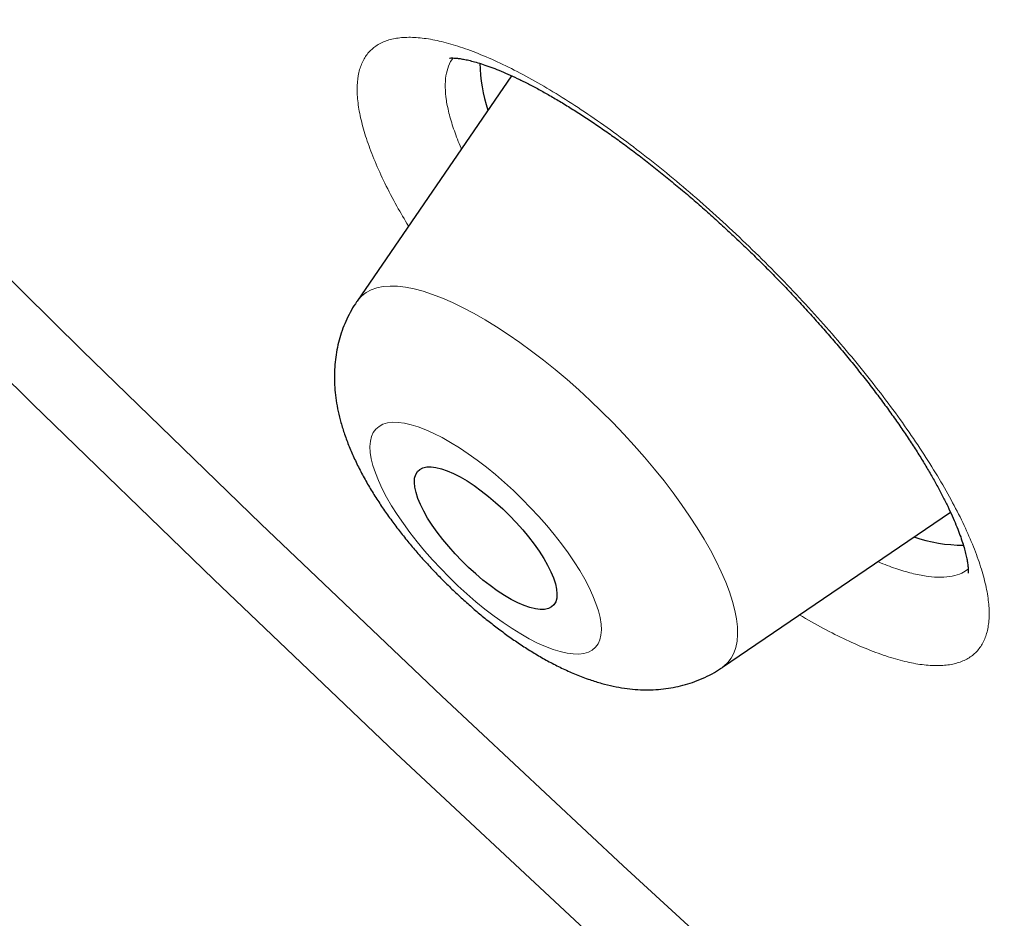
# Model space of a CAD drawing. Header units: millimetres. Extents: x 8 to 436, y 12 to 763.
# Tile 26 of 256: x 353.16 to 357.81, y 276.98 to 281.22. Entities that reach past the tile are written whole.
import ezdxf

# ---------------------------------------------------------------- set-up
doc = ezdxf.new("R2010")
doc.units = ezdxf.units.MM

msp = doc.modelspace()

# ---------------------------------------------------------------- linework, layer by layer
at = {"color": 7, "linetype": 'Continuous', "lineweight": 30}
for p, q in [((355.4805, 280.9598), (354.7521, 279.8963)), ((356.4758, 278.1685), (357.5508, 278.9009)), ((357.5495, 278.9001), (357.5515, 278.9005))]:
    msp.add_line(p, q, dxfattribs=at)
at = {"color": 7, "linetype": 'Continuous', "lineweight": 30, "flags": 128}
for points in [[(363.8712, 270.5308), (362.9908, 271.2239), (362.1107, 271.931), (361.2314, 272.6516), (360.3535, 273.3854), (359.4778, 274.1316), (358.6046, 274.89), (357.7348, 275.6599), (356.8687, 276.4408), (356.0072, 277.2321), (355.1506, 278.0334), (354.2997, 278.8441), (353.455, 279.6636), (352.6171, 280.4913), (351.7865, 281.3267), (350.9639, 282.1693), (350.1497, 283.0184), (349.3446, 283.8735), (348.5491, 284.7339), (347.7638, 285.5992)], [(364.6323, 269.501), (363.7435, 270.1864), (362.8543, 270.8863), (361.9653, 271.6005), (361.0772, 272.3284), (360.1906, 273.0695), (359.3061, 273.8232), (358.4242, 274.5891), (357.5457, 275.3667), (356.671, 276.1554), (355.8008, 276.9547), (354.9357, 277.764), (354.0763, 278.5828), (353.2231, 279.4104), (352.3768, 280.2465), (351.538, 281.0903), (350.7071, 281.9412), (349.8848, 282.7988), (349.0716, 283.6625), (348.2682, 284.5315), (347.475, 285.4054)], [(355.4393, 278.9161), (355.4719, 278.8843), (355.5033, 278.8514), (355.5333, 278.8178), (355.5615, 278.7838), (355.5876, 278.7496), (355.6114, 278.7158), (355.6325, 278.6826), (355.6509, 278.6504), (355.6663, 278.6195), (355.6785, 278.5902), (355.6874, 278.5629), (355.6929, 278.5377), (355.6951, 278.5151), (355.6937, 278.4951), (355.689, 278.478), (355.6808, 278.464), (355.6694, 278.4532), (355.6547, 278.4457), (355.637, 278.4417), (355.6165, 278.4411), (355.5933, 278.4439), (355.5677, 278.4502), (355.54, 278.4598), (355.5104, 278.4728), (355.4793, 278.4888), (355.4469, 278.5078), (355.4136, 278.5296), (355.3798, 278.5539), (355.3457, 278.5805), (355.3118, 278.6091), (355.2783, 278.6395), (355.2457, 278.6713), (355.2142, 278.7042), (355.1843, 278.7378), (355.1561, 278.7719), (355.13, 278.806), (355.1062, 278.8398), (355.085, 278.873), (355.0667, 278.9052), (355.0513, 278.9361), (355.0391, 278.9654), (355.0302, 278.9928), (355.0246, 279.0179), (355.0225, 279.0406), (355.0238, 279.0606), (355.0286, 279.0777), (355.0368, 279.0917), (355.0482, 279.1025), (355.0629, 279.1099), (355.0805, 279.114), (355.1011, 279.1146), (355.1243, 279.1117), (355.1498, 279.1054), (355.1776, 279.0958), (355.2072, 279.0829), (355.2383, 279.0669), (355.2707, 279.0479), (355.304, 279.0261), (355.3378, 279.0018), (355.3719, 278.9751), (355.4058, 278.9465), (355.4393, 278.9161)]]:
    msp.add_lwpolyline(points, dxfattribs=at)
at = {"color": 252, "linetype": 'Continuous', "lineweight": 0, "flags": 128}
for points in [[(354.7521, 279.8963), (354.7569, 279.9029), (354.7744, 279.9219), (354.795, 279.9376), (354.8187, 279.9501), (354.8455, 279.9592), (354.8752, 279.9649), (354.9077, 279.9672), (354.9429, 279.9662), (354.9807, 279.9617), (355.0209, 279.9538), (355.0634, 279.9426), (355.108, 279.9281), (355.1546, 279.9103), (355.2029, 279.8893), (355.2529, 279.8652), (355.3043, 279.8381), (355.3568, 279.808), (355.4105, 279.7751), (355.4649, 279.7396), (355.52, 279.7015), (355.5755, 279.6609), (355.6312, 279.6181), (355.6869, 279.5732), (355.7424, 279.5264), (355.7975, 279.4777), (355.852, 279.4275)], [(355.852, 279.4275), (355.9057, 279.3759), (355.9584, 279.3231), (356.0098, 279.2693), (356.0599, 279.2147), (356.1084, 279.1595), (356.1551, 279.1038), (356.1999, 279.048), (356.2425, 278.9922), (356.2829, 278.9366), (356.3209, 278.8814), (356.3563, 278.8269), (356.3891, 278.7732), (356.419, 278.7206), (356.446, 278.6691), (356.4699, 278.6191), (356.4908, 278.5708), (356.5085, 278.5241), (356.5229, 278.4795), (356.534, 278.437), (356.5418, 278.3968), (356.5461, 278.359), (356.5471, 278.3238), (356.5447, 278.2913), (356.5389, 278.2616), (356.5297, 278.2349), (356.5172, 278.2112), (356.5014, 278.1906), (356.4824, 278.1732), (356.4758, 278.1685)], [(355.2282, 278.5533), (355.2701, 278.5149), (355.3127, 278.4781), (355.3555, 278.4431), (355.3983, 278.4102), (355.4409, 278.3796), (355.483, 278.3514), (355.5243, 278.3258), (355.5646, 278.3031), (355.6037, 278.2832), (355.6412, 278.2664), (355.677, 278.2528), (355.7108, 278.2424), (355.7424, 278.2353), (355.7717, 278.2315), (355.7985, 278.2312), (355.8225, 278.2341), (355.8437, 278.2405), (355.8618, 278.2501), (355.8769, 278.263), (355.8888, 278.2791), (355.8974, 278.2983), (355.9027, 278.3204), (355.9047, 278.3453), (355.9032, 278.3729), (355.8985, 278.403), (355.8903, 278.4354), (355.879, 278.4699), (355.8644, 278.5063), (355.8467, 278.5444), (355.8259, 278.5839), (355.8023, 278.6246), (355.776, 278.6663), (355.7471, 278.7087), (355.7158, 278.7514), (355.6823, 278.7944), (355.6468, 278.8372), (355.6095, 278.8797), (355.5707, 278.9215), (355.5306, 278.9625), (355.4894, 279.0023), (355.4474, 279.0408), (355.4049, 279.0776), (355.3621, 279.1125), (355.3192, 279.1454), (355.2766, 279.1761), (355.2346, 279.2043), (355.1932, 279.2298), (355.1529, 279.2526), (355.1139, 279.2724), (355.0764, 279.2892), (355.0406, 279.3029), (355.0068, 279.3133), (354.9751, 279.3204), (354.9458, 279.3241), (354.9191, 279.3245), (354.8951, 279.3215), (354.8739, 279.3152), (354.8557, 279.3055), (354.8407, 279.2926), (354.8288, 279.2765), (354.8202, 279.2574), (354.8149, 279.2353), (354.8129, 279.2103), (354.8143, 279.1828), (354.8191, 279.1527), (354.8272, 279.1203), (354.8386, 279.0857), (354.8532, 279.0493), (354.8709, 279.0112), (354.8916, 278.9717), (354.9152, 278.931), (354.9416, 278.8893), (354.9705, 278.847), (355.0018, 278.8042), (355.0353, 278.7613), (355.0708, 278.7184), (355.108, 278.6759), (355.1469, 278.6341), (355.187, 278.5931), (355.2282, 278.5533)]]:
    msp.add_lwpolyline(points, dxfattribs=at)
at = {"color": 7, "linetype": 'Continuous', "lineweight": 30}
for centre, radius, start, end in [((356.092, 281.0368), 0.7613, 181.3503, 198.3299), ((357.6155, 279.4885), 0.7439, 251.4082, 269.7854)]:
    msp.add_arc(centre, radius, start, end, dxfattribs=at)
at = {"color": 252, "linetype": 'Continuous', "lineweight": 0}
for points, knots in [([(354.9945, 280.2501), (354.9758, 280.2817), (354.9347, 280.3513), (354.8822, 280.4533), (354.8352, 280.5562), (354.7985, 280.6526), (354.7721, 280.7417), (354.7562, 280.8233), (354.7507, 280.8968), (354.7557, 280.9614), (354.7716, 281.0166), (354.7979, 281.0622), (354.8344, 281.0979), (354.8808, 281.1235), (354.9372, 281.1383), (355.0029, 281.1427), (355.0773, 281.1366), (355.1599, 281.1201), (355.2504, 281.0929), (355.3481, 281.0555), (355.452, 281.0083), (355.5614, 280.9516), (355.6757, 280.8854), (355.7942, 280.8105), (355.9158, 280.7276), (356.0395, 280.6372), (356.1645, 280.5399), (356.2899, 280.4363), (356.4152, 280.3276), (356.4976, 280.2513), (356.5387, 280.2133)], [0, 0, 0, 0, 0.029865, 0.065829, 0.101793, 0.137629, 0.173506, 0.209511, 0.245516, 0.281393, 0.317302, 0.35334, 0.389378, 0.425288, 0.461208, 0.497256, 0.533305, 0.569225, 0.605128, 0.64116, 0.677192, 0.713095, 0.748962, 0.784957, 0.820953, 0.856819, 0.892551, 0.92841, 0.964268, 1, 1, 1, 1]), ([(355.2056, 281.0435), (355.2055, 281.0435), (355.1955, 281.0336), (355.1832, 281.0061), (355.1697, 280.9608), (355.1665, 280.9063), (355.172, 280.8446), (355.1862, 280.776), (355.2101, 280.7004), (355.23, 280.6464), (355.244, 280.6164), (355.2445, 280.6152)], [0, 0, 0, 0, 0.000336, 0.142761, 0.28468, 0.426445, 0.568714, 0.710983, 0.852747, 0.994315, 1, 1, 1, 1]), ([(356.5387, 280.2133), (356.5391, 280.2129), (356.5805, 280.1739), (356.6623, 280.0949), (356.7813, 279.9739), (356.8966, 279.8507), (357.0072, 279.7262), (357.1122, 279.6013), (357.2112, 279.4767), (357.3034, 279.3533), (357.3881, 279.2323), (357.4644, 279.1143), (357.5322, 279), (357.591, 278.8903), (357.6402, 278.7861), (357.6793, 278.6883), (357.7083, 278.5972), (357.727, 278.5135), (357.7351, 278.438), (357.7325, 278.3713), (357.7193, 278.3137), (357.6957, 278.2655), (357.6618, 278.2273), (357.6176, 278.1994), (357.5636, 278.1819), (357.5003, 278.1748), (357.4281, 278.1782), (357.3474, 278.1923), (357.2586, 278.217), (357.1628, 278.2517), (357.0605, 278.2965), (356.9527, 278.3505), (356.8769, 278.3941), (356.839, 278.416)], [0, 0, 0, 0, 0.000356, 0.033568, 0.066899, 0.100231, 0.133443, 0.166655, 0.199985, 0.233315, 0.266527, 0.299761, 0.333115, 0.366468, 0.399703, 0.432974, 0.466364, 0.499754, 0.533026, 0.566331, 0.599756, 0.633181, 0.666487, 0.69981, 0.733252, 0.766694, 0.800017, 0.833332, 0.866766, 0.900201, 0.933516, 0.966801, 1, 1, 1, 1]), ([(357.2087, 278.6678), (357.2131, 278.6659), (357.2464, 278.6508), (357.3034, 278.6308), (357.3786, 278.6086), (357.4465, 278.5959), (357.5072, 278.5922), (357.5601, 278.5976), (357.6034, 278.6102), (357.6248, 278.6251), (357.6344, 278.6318)], [0, 0, 0, 0, 0.021588, 0.165151, 0.308715, 0.451767, 0.594888, 0.73852, 0.882152, 1, 1, 1, 1])]:
    msp.add_open_spline(points, degree=3, knots=knots, dxfattribs=at)
at = {"color": 7, "linetype": 'Continuous', "lineweight": 30}
for points, knots in [([(355.1889, 281.043), (355.1888, 281.0429), (355.1883, 281.0428), (355.1915, 281.0433), (355.1986, 281.0437), (355.2097, 281.0435), (355.2248, 281.0423), (355.2434, 281.0398), (355.2658, 281.0356), (355.2919, 281.0295), (355.3218, 281.0212), (355.3551, 281.0105), (355.3918, 280.9973), (355.4315, 280.9816), (355.4739, 280.9632), (355.5187, 280.9422), (355.5659, 280.9185), (355.6153, 280.8923), (355.667, 280.8632), (355.7209, 280.8314), (355.7767, 280.797), (355.8341, 280.7599), (355.8928, 280.7205), (355.9526, 280.6788), (356.0133, 280.6349), (356.0747, 280.589), (356.1368, 280.541), (356.1996, 280.4909), (356.2627, 280.4391), (356.326, 280.3855), (356.3893, 280.3304), (356.4526, 280.2737), (356.5014, 280.2288), (356.5401, 280.1925), (356.5786, 280.156), (356.6307, 280.1056), (356.6918, 280.0449), (356.7519, 279.9835), (356.811, 279.9215), (356.869, 279.859), (356.9256, 279.7961), (356.981, 279.7331), (357.0348, 279.6699), (357.0868, 279.607), (357.1369, 279.5445), (357.1851, 279.4826), (357.2313, 279.4211), (357.2755, 279.3604), (357.3174, 279.3007), (357.3568, 279.2423), (357.3937, 279.1854), (357.4278, 279.1303), (357.4592, 279.0772), (357.4881, 279.0258), (357.5145, 278.9761), (357.5383, 278.9284), (357.5593, 278.8831), (357.5775, 278.8407), (357.593, 278.8015), (357.6056, 278.7657), (357.6156, 278.7337), (357.6231, 278.7054), (357.6286, 278.6804), (357.6322, 278.6587), (357.6341, 278.6409), (357.6348, 278.6272), (357.6346, 278.6179), (357.634, 278.6128), (357.634, 278.6126), (357.6339, 278.6125)], [0, 0, 0, 0, 0.004459, 0.017985, 0.031335, 0.044659, 0.057458, 0.070393, 0.083745, 0.097501, 0.111637, 0.126113, 0.140881, 0.155884, 0.171066, 0.186382, 0.201616, 0.217083, 0.232778, 0.248662, 0.264695, 0.280842, 0.297065, 0.31333, 0.32961, 0.345805, 0.362213, 0.378643, 0.395097, 0.411581, 0.428097, 0.444653, 0.461254, 0.466645, 0.47537, 0.49194, 0.508481, 0.52501, 0.541534, 0.558058, 0.574589, 0.591131, 0.607688, 0.624241, 0.640616, 0.657038, 0.673475, 0.68989, 0.706251, 0.722524, 0.738676, 0.754673, 0.770499, 0.78623, 0.8021, 0.817888, 0.833534, 0.848975, 0.864149, 0.878995, 0.893457, 0.907503, 0.92157, 0.935726, 0.949666, 0.96337, 0.976841, 0.990111, 1, 1, 1, 1]), ([(354.7523, 279.8958), (354.7495, 279.8919), (354.7374, 279.8751), (354.7193, 279.8433), (354.6982, 279.8009), (354.6809, 279.757), (354.6669, 279.7122), (354.6564, 279.6665), (354.6493, 279.62), (354.6454, 279.5728), (354.6448, 279.5249), (354.6474, 279.4762), (354.6534, 279.4263), (354.6628, 279.375), (354.676, 279.3219), (354.6932, 279.2667), (354.7146, 279.2094), (354.7401, 279.1508), (354.7692, 279.0919), (354.8013, 279.0338), (354.8357, 278.9769), (354.872, 278.9214), (354.9101, 278.8673), (354.9498, 278.8144), (354.991, 278.7626), (355.0337, 278.712), (355.0777, 278.6625), (355.1229, 278.6141), (355.1696, 278.5666), (355.2016, 278.536), (355.2178, 278.5206)], [0, 0, 0, 0, 0.0090229, 0.0389072, 0.0687167, 0.0985328, 0.1284476, 0.1585701, 0.189032, 0.2199958, 0.2516642, 0.2842884, 0.3181728, 0.3536684, 0.3911335, 0.4308283, 0.4727086, 0.5162028, 0.5601748, 0.6035341, 0.6459248, 0.6873316, 0.7278807, 0.7677315, 0.8070355, 0.8459266, 0.8845215, 0.922923, 0.9612249, 1, 1, 1, 1]), ([(355.2178, 278.5206), (355.2263, 278.5126), (355.2511, 278.4895), (355.2927, 278.4525), (355.3428, 278.41), (355.3939, 278.3691), (355.446, 278.3299), (355.499, 278.2922), (355.5532, 278.2564), (355.6088, 278.2224), (355.6659, 278.1904), (355.725, 278.1607), (355.7862, 278.1335), (355.8467, 278.1107), (355.9049, 278.0926), (355.9594, 278.0793), (356.012, 278.0698), (356.063, 278.0641), (356.1126, 278.0618), (356.1611, 278.0629), (356.2086, 278.0674), (356.2551, 278.0752), (356.3006, 278.0862), (356.3465, 278.1011), (356.3924, 278.1203), (356.4361, 278.1427), (356.4629, 278.1602), (356.4753, 278.1684)], [0, 0, 0, 0, 0.0226305, 0.0651226, 0.1078053, 0.150808, 0.1942567, 0.2382975, 0.2831037, 0.3288796, 0.3758571, 0.4242656, 0.4742342, 0.5255556, 0.5704769, 0.6130213, 0.6532322, 0.6914554, 0.7280869, 0.7634807, 0.7979251, 0.8316451, 0.8648128, 0.8975601, 0.933609, 0.9690912, 1, 1, 1, 1])]:
    msp.add_open_spline(points, degree=3, knots=knots, dxfattribs=at)

doc.saveas('drawing.dxf')
